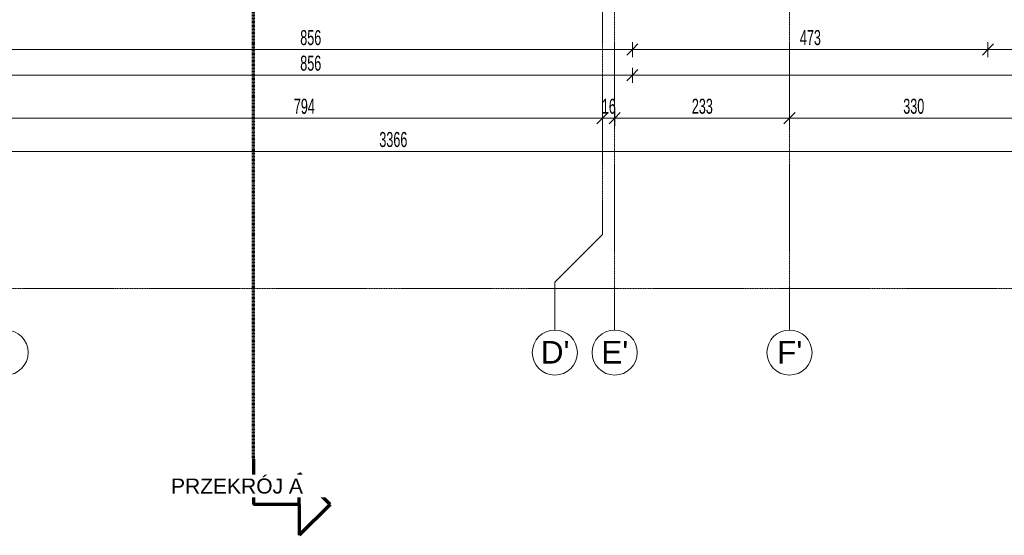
# Model space of a CAD drawing. Header units: millimetres. Extents: x -56641 to 6003, y -24465 to 16563.
# Tile 58 of 79: x -24221 to -11126, y -24106 to -17249. Entities that reach past the tile are written whole.
import ezdxf

# ---------------------------------------------------------------- set-up
doc = ezdxf.new("R2010")
doc.units = ezdxf.units.MM
doc.linetypes.add('Kreska', pattern=[6.35, 3.175, -3.175])
doc.linetypes.add('Linia siatki', pattern=[22.225, 12.7, -3.175, 3.175, -3.175])
for name, color, linetype, lineweight in [('A-ANNO-DIMS', 7, 'Continuous', 5), ('A-ANNO-DIMS-100', 7, 'Continuous', 5), ('G-ANNO-SYMB', 7, 'Continuous', 5), ('S-GRID', 7, 'Continuous', 5), ('S-GRID-IDEN', 7, 'Continuous', 5)]:
    doc.layers.add(name, color=color, linetype=linetype, lineweight=lineweight)
doc.styles.add('Arial', font='arial.ttf', dxfattribs={"height": 200})
doc.styles.add('Arial_1', font='arial.ttf', dxfattribs={"height": 300})
doc.styles.add('Arial_5', font='arial.ttf', dxfattribs={"width": 0.6, "height": 200})
doc.dimstyles.new('standard_wielkość_otworów', dxfattribs={"dimscale": 304.8, "dimtxt": 204.05188, "dimasz": 0.492126, "dimexe": 0.328084, "dimexo": 0.0625, "dimgap": 0, "dimtad": 1, "dimdec": 0, "dimlfac": 0.1, "dimzin": 0, "dimdsep": 46, "dimtxsty": 'Arial_5', "dimblk1": 'OBLIQUE', "dimblk2": 'OBLIQUE', "dimsah": 1, "dimcen": 0.09, "dimazin": 0, "dimtfac": 1, "dimtdec": 4, "dimtix": 1, "dimtmove": 0, "dimatfit": 3, "dimfxl": 0.328084, "dimfxlon": 1, "dimtvp": 1, "dimtolj": 1, "dimtzin": 0, "dimarcsym": 2})

# ---------------------------------------------------------------- blocks, each defined once
blk = doc.blocks.new('Przekrój - znacznik przekroju strzałka-348499-RZUT PIWNICY')
at = {"layer": 'G-ANNO-SYMB', "lineweight": 70}
for p, q in [((-6, 10.22), (-10.11, 6.11)), ((-6, 10.22), (-1.89, 6.11)), ((-6, 6.11), (-10.11, 6.11)), ((-6, 6.11), (-6, 0)), ((-6, 6.11), (-1.89, 6.11)), ((0, 0), (-6, 0))]:
    blk.add_line(p, q, dxfattribs=at)
blk = doc.blocks.new('Siatka - SOsi_Sybol osi-348494-RZUT PIWNICY')
at = {"layer": 'S-GRID-IDEN', "color": 142, "true_color": 0x0080c0}
blk.add_circle((0, 0), 3, dxfattribs=at)
blk = doc.blocks.new('DIMBLOCK140-RZUT PIWNICY')
at = {"layer": 'A-ANNO-DIMS-100', "color": 250, "true_color": 0x303030, "transparency": 16777216}
for p, q in [((-36083, -19002), (-36083, -18902)), ((-36083, -19002), (-36008, -18927)), ((-2428, -19002), (-2428, -18902)), ((-2428, -19002), (-2353, -18927)), ((-36083, -19002), (-36158, -19077)), ((-36083, -19002), (-2428, -19002)), ((-36083, -19002), (-36083, -19102)), ((-2428, -19002), (-2503, -19077)), ((-2428, -19002), (-2428, -19102))]:
    blk.add_line(p, q, dxfattribs=at)
at = {"layer": 'A-ANNO-DIMS-100', "color": 0, "transparency": 16777216, "insert": (-19438, -18742), "char_height": 200, "width": 436.98, "attachment_point": 1, "line_spacing_factor": 0.941778, "style": 'Arial_5'}
blk.add_mtext('3366', dxfattribs=at)
blk = doc.blocks.new('_Oblique')
at = {"color": 0, "linetype": 'ByBlock', "lineweight": -2}
blk.add_line((-0.5, -0.5), (0.5, 0.5), dxfattribs=at)
blk = doc.blocks.new('DIMBLOCK144-RZUT PIWNICY')
at = {"layer": 'A-ANNO-DIMS-100', "color": 250, "true_color": 0x303030, "transparency": 16777216}
for p, q in [((-24408, -18560), (-24408, -18460)), ((-16468, -18560), (-16468, -18460)), ((-24408, -18560), (-24483, -18635)), ((-24408, -18560), (-24333, -18485)), ((-24408, -18560), (-16468, -18560)), ((-24408, -18560), (-24408, -18660)), ((-16468, -18560), (-16543, -18635)), ((-16468, -18560), (-16393, -18485)), ((-16468, -18560), (-16468, -18660))]:
    blk.add_line(p, q, dxfattribs=at)
at = {"layer": 'A-ANNO-DIMS-100', "color": 0, "transparency": 16777216, "insert": (-20575, -18300), "char_height": 200, "width": 327.74, "attachment_point": 1, "line_spacing_factor": 0.941778, "style": 'Arial_5'}
blk.add_mtext('794', dxfattribs=at)
blk = doc.blocks.new('DIMBLOCK145-RZUT PIWNICY')
at = {"layer": 'A-ANNO-DIMS-100', "color": 250, "true_color": 0x303030, "transparency": 16777216}
for p, q in [((-16468, -18560), (-16468, -18460)), ((-16308, -18560), (-16308, -18460)), ((-16468, -18560), (-16543, -18635)), ((-16468, -18560), (-16393, -18485)), ((-16468, -18560), (-16308, -18560)), ((-16468, -18560), (-16468, -18660)), ((-16308, -18560), (-16383, -18635)), ((-16308, -18560), (-16233, -18485)), ((-16308, -18560), (-16308, -18660))]:
    blk.add_line(p, q, dxfattribs=at)
at = {"layer": 'A-ANNO-DIMS-100', "color": 0, "transparency": 16777216, "insert": (-16479, -18300), "char_height": 200, "width": 218.49, "attachment_point": 1, "line_spacing_factor": 0.941778, "style": 'Arial_5'}
blk.add_mtext('16', dxfattribs=at)
blk = doc.blocks.new('DIMBLOCK146-RZUT PIWNICY')
at = {"layer": 'A-ANNO-DIMS-100', "color": 250, "true_color": 0x303030, "transparency": 16777216}
for p, q in [((-16308, -18560), (-16308, -18460)), ((-13983, -18560), (-13983, -18460)), ((-16308, -18560), (-16383, -18635)), ((-16308, -18560), (-16233, -18485)), ((-16308, -18560), (-13983, -18560)), ((-16308, -18560), (-16308, -18660)), ((-13983, -18560), (-14058, -18635)), ((-13983, -18560), (-13908, -18485)), ((-13983, -18560), (-13983, -18660))]:
    blk.add_line(p, q, dxfattribs=at)
at = {"layer": 'A-ANNO-DIMS-100', "color": 0, "transparency": 16777216, "insert": (-15282, -18300), "char_height": 200, "width": 327.74, "attachment_point": 1, "line_spacing_factor": 0.941778, "style": 'Arial_5'}
blk.add_mtext('233', dxfattribs=at)
blk = doc.blocks.new('DIMBLOCK147-RZUT PIWNICY')
at = {"layer": 'A-ANNO-DIMS-100', "color": 250, "true_color": 0x303030, "transparency": 16777216}
for p, q in [((-13983, -18560), (-13983, -18460)), ((-10683, -18560), (-10683, -18460)), ((-13983, -18560), (-14058, -18635)), ((-13983, -18560), (-13908, -18485)), ((-13983, -18560), (-10683, -18560)), ((-13983, -18560), (-13983, -18660)), ((-10683, -18560), (-10758, -18635)), ((-10683, -18560), (-10608, -18485)), ((-10683, -18560), (-10683, -18660))]:
    blk.add_line(p, q, dxfattribs=at)
at = {"layer": 'A-ANNO-DIMS-100', "color": 0, "transparency": 16777216, "insert": (-12470, -18300), "char_height": 200, "width": 327.74, "attachment_point": 1, "line_spacing_factor": 0.941778, "style": 'Arial_5'}
blk.add_mtext('330', dxfattribs=at)
blk = doc.blocks.new('DIMBLOCK153-RZUT PIWNICY')
at = {"layer": 'A-ANNO-DIMS-100', "color": 250, "true_color": 0x303030, "transparency": 16777216}
for p, q in [((-24633, -17987), (-24633, -17887)), ((-24633, -17987), (-24558, -17912)), ((-16073, -17987), (-16073, -17887)), ((-16073, -17987), (-15998, -17912)), ((-24633, -17987), (-24708, -18062)), ((-24633, -17987), (-16073, -17987)), ((-24633, -17987), (-24633, -18087)), ((-16073, -17987), (-16148, -18062)), ((-16073, -17987), (-16073, -18087))]:
    blk.add_line(p, q, dxfattribs=at)
at = {"layer": 'A-ANNO-DIMS-100', "color": 0, "transparency": 16777216, "insert": (-20490, -17727), "char_height": 200, "width": 327.74, "attachment_point": 1, "line_spacing_factor": 0.941778, "style": 'Arial_5'}
blk.add_mtext('856', dxfattribs=at)
blk = doc.blocks.new('DIMBLOCK154-RZUT PIWNICY')
at = {"layer": 'A-ANNO-DIMS-100', "color": 250, "true_color": 0x303030, "transparency": 16777216}
for p, q in [((-16073, -17987), (-16073, -17887)), ((-16073, -17987), (-15998, -17912)), ((-4673, -17987), (-4673, -17887)), ((-4673, -17987), (-4598, -17912)), ((-16073, -17987), (-16148, -18062)), ((-16073, -17987), (-4673, -17987)), ((-16073, -17987), (-16073, -18087)), ((-4673, -17987), (-4748, -18062)), ((-4673, -17987), (-4673, -18087))]:
    blk.add_line(p, q, dxfattribs=at)
at = {"layer": 'A-ANNO-DIMS-100', "color": 0, "transparency": 16777216, "insert": (-10555, -17727), "char_height": 200, "width": 436.98, "attachment_point": 1, "line_spacing_factor": 0.941778, "style": 'Arial_5'}
blk.add_mtext('1140', dxfattribs=at)
blk = doc.blocks.new('DIMBLOCK236-RZUT PIWNICY')
at = {"layer": 'A-ANNO-DIMS-100', "color": 250, "true_color": 0x303030, "transparency": 16777216}
for p, q in [((-24633, -17646), (-24633, -17546)), ((-16073, -17646), (-16073, -17546)), ((-24633, -17646), (-24708, -17721)), ((-24633, -17646), (-24558, -17571)), ((-24633, -17646), (-16073, -17646)), ((-24633, -17646), (-24633, -17746)), ((-16073, -17646), (-16148, -17721)), ((-16073, -17646), (-15998, -17571)), ((-16073, -17646), (-16073, -17746))]:
    blk.add_line(p, q, dxfattribs=at)
at = {"layer": 'A-ANNO-DIMS-100', "color": 0, "transparency": 16777216, "insert": (-20490, -17387), "char_height": 200, "width": 327.74, "attachment_point": 1, "line_spacing_factor": 0.941778, "style": 'Arial_5'}
blk.add_mtext('856', dxfattribs=at)
blk = doc.blocks.new('DIMBLOCK237-RZUT PIWNICY')
at = {"layer": 'A-ANNO-DIMS-100', "color": 250, "true_color": 0x303030, "transparency": 16777216}
for p, q in [((-16073, -17646), (-16073, -17546)), ((-11343, -17646), (-11343, -17546)), ((-16073, -17646), (-16148, -17721)), ((-16073, -17646), (-15998, -17571)), ((-16073, -17646), (-11343, -17646)), ((-16073, -17646), (-16073, -17746)), ((-11343, -17646), (-11418, -17721)), ((-11343, -17646), (-11268, -17571)), ((-11343, -17646), (-11343, -17746))]:
    blk.add_line(p, q, dxfattribs=at)
at = {"layer": 'A-ANNO-DIMS-100', "color": 0, "transparency": 16777216, "insert": (-13845, -17387), "char_height": 200, "width": 327.74, "attachment_point": 1, "line_spacing_factor": 0.941778, "style": 'Arial_5'}
blk.add_mtext('473', dxfattribs=at)
blk = doc.blocks.new('DIMBLOCK238-RZUT PIWNICY')
at = {"layer": 'A-ANNO-DIMS-100', "color": 250, "true_color": 0x303030, "transparency": 16777216}
for p, q in [((-11343, -17646), (-11343, -17546)), ((-7393, -17646), (-7393, -17546)), ((-11343, -17646), (-11418, -17721)), ((-11343, -17646), (-11268, -17571)), ((-11343, -17646), (-7393, -17646)), ((-11343, -17646), (-11343, -17746)), ((-7393, -17646), (-7468, -17721)), ((-7393, -17646), (-7318, -17571)), ((-7393, -17646), (-7393, -17746))]:
    blk.add_line(p, q, dxfattribs=at)
at = {"layer": 'A-ANNO-DIMS-100', "color": 0, "transparency": 16777216, "insert": (-9505, -17387), "char_height": 200, "width": 327.74, "attachment_point": 1, "line_spacing_factor": 0.941778, "style": 'Arial_5'}
blk.add_mtext('395', dxfattribs=at)

msp = doc.modelspace()

# ---------------------------------------------------------------- linework, layer by layer
at = {"layer": 'G-ANNO-SYMB', "linetype": 'Kreska', "lineweight": 70}
msp.add_line((-21113.016, -23094.679), (-21113.016, 9589.963), dxfattribs=at)
at = {"layer": 'S-GRID', "linetype": 'Linia siatki'}
for p, q in [((-16308.416, 10521.572), (-16308.416, -21375.488)), ((-13983.416, 10521.572), (-13983.416, -21375.488)), ((-16468.416, 9251.572), (-16468.416, -20105.488)), ((-55866.741, -20824.407), (1287.74, -20824.407))]:
    msp.add_line(p, q, dxfattribs=at)
at = {"layer": 'S-GRID'}
for p, q in [((-16468.416, -20105.488), (-17103.416, -20740.488)), ((-17103.416, -20740.488), (-17103.416, -21375.488))]:
    msp.add_line(p, q, dxfattribs=at)

# ---------------------------------------------------------------- block references
at = {"layer": 'G-ANNO-SYMB', "lineweight": 70, "extrusion": (0, 0, -1), "xscale": 99.99999999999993, "yscale": 99.99999999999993, "zscale": 99.99999999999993, "rotation": 90.0000000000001}
msp.add_blockref('Przekrój - znacznik przekroju strzałka-348499-RZUT PIWNICY', (21113.016, -23094.679), dxfattribs=at)
at = {"layer": 'S-GRID-IDEN', "color": 142, "true_color": 0x0080c0, "xscale": 99.99999999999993, "yscale": 99.99999999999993, "zscale": 99.99999999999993, "rotation": 180}
for p in [(-24408.416, -21675.488), (-17103.416, -21675.488), (-16308.416, -21675.488), (-13983.416, -21675.488)]:
    msp.add_blockref('Siatka - SOsi_Sybol osi-348494-RZUT PIWNICY', p, dxfattribs=at)

# ---------------------------------------------------------------- texts
at = {"layer": 'S-GRID-IDEN', "color": 142, "true_color": 0x0080c0, "char_height": 300, "attachment_point": 1, "style": 'Arial_1'}
for s, insert, width in [("D'", (-17290.877, -21521.588), 464.97875), ("E'", (-16486.377, -21521.588), 440.92812), ("F'", (-14147.877, -21521.588), 408.86062)]:
    msp.add_mtext(s, dxfattribs=dict(at, insert=insert, width=width))

# ---------------------------------------------------------------- dimensions: what is measured, and where the dimension line sits
at = {"layer": 'A-ANNO-DIMS', "color": 250, "true_color": 0x303030}
for base, p1, p2, override, picture, middle in [((-16073.416, -17646.458), (-24633.416, -17546.458), (-16073.416, -17546.458), {"dimpost": '<>', "dimfxl": 8560}, 'DIMBLOCK236-RZUT PIWNICY', (-20353.416, -17544.344)), ((-11343.416, -17646.458), (-16073.416, -17546.458), (-11343.416, -17546.458), {"dimpost": '<>', "dimfxl": 4730}, 'DIMBLOCK237-RZUT PIWNICY', (-13708.416, -17544.275)), ((-7393.416, -17646.458), (-11343.416, -17546.458), (-7393.416, -17546.458), {"dimpost": '<>', "dimfxl": 3950}, 'DIMBLOCK238-RZUT PIWNICY', (-9368.416, -17544.275)), ((-16073.416, -17986.558), (-24633.416, -17886.558), (-16073.416, -17886.558), {"dimpost": '<>', "dimfxl": 8560}, 'DIMBLOCK153-RZUT PIWNICY', (-20353.416, -17884.444)), ((-4673.416, -17986.558), (-16073.416, -17886.558), (-4673.416, -17886.558), {"dimpost": '<>', "dimfxl": 11400}, 'DIMBLOCK154-RZUT PIWNICY', (-10373.416, -17884.444)), ((-16468.416, -18559.8), (-24408.416, -18459.8), (-16468.416, -18459.8), {"dimpost": '<>', "dimfxl": 7940}, 'DIMBLOCK144-RZUT PIWNICY', (-20438.416, -18457.686)), ((-16308.416, -18559.8), (-16468.416, -18459.8), (-16308.416, -18459.8), {"dimpost": '<>', "dimfxl": 160}, 'DIMBLOCK145-RZUT PIWNICY', (-16388.416, -18457.686)), ((-13983.41602307, -18559.800349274), (-16308.41602307, -18459.800349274), (-13983.41602307, -18459.800349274), {"dimpost": '<>', "dimfxl": 2325}, 'DIMBLOCK146-RZUT PIWNICY', (-15145.91602307, -18457.617538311)), ((-10683.416, -18559.8), (-13983.416, -18459.8), (-10683.416, -18459.8), {"dimpost": '<>', "dimfxl": 3300}, 'DIMBLOCK147-RZUT PIWNICY', (-12333.416, -18457.618)), ((-2428.41602307, -19002.015750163), (-36083.41602307, -18902.015750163), (-2428.41602307, -18902.015750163), {"dimpost": '<>', "dimfxl": 33655}, 'DIMBLOCK140-RZUT PIWNICY', (-19255.91602307, -18899.8329392))]:
    dim = msp.add_linear_dim(base=base, p1=p1, p2=p2, dimstyle='standard_wielkość_otworów', override=override, dxfattribs=at)
    dim.commit()
    dim.dimension.update_dxf_attribs({"geometry": picture, "text_midpoint": middle})

# ---------------------------------------------------------------- next in the draw order: texts
at = {"layer": 'G-ANNO-SYMB', "insert": (-22208.332, -23350.384), "char_height": 200, "width": 2172.57312, "attachment_point": 1, "style": 'Arial', "bg_fill": 3, "box_fill_scale": 1.25, "bg_fill_color": 256, "bg_fill_true_color": 13158600, "bg_fill_transparency": 0}
msp.add_mtext('PRZEKRÓJ A', dxfattribs=at)

doc.saveas('drawing.dxf')
